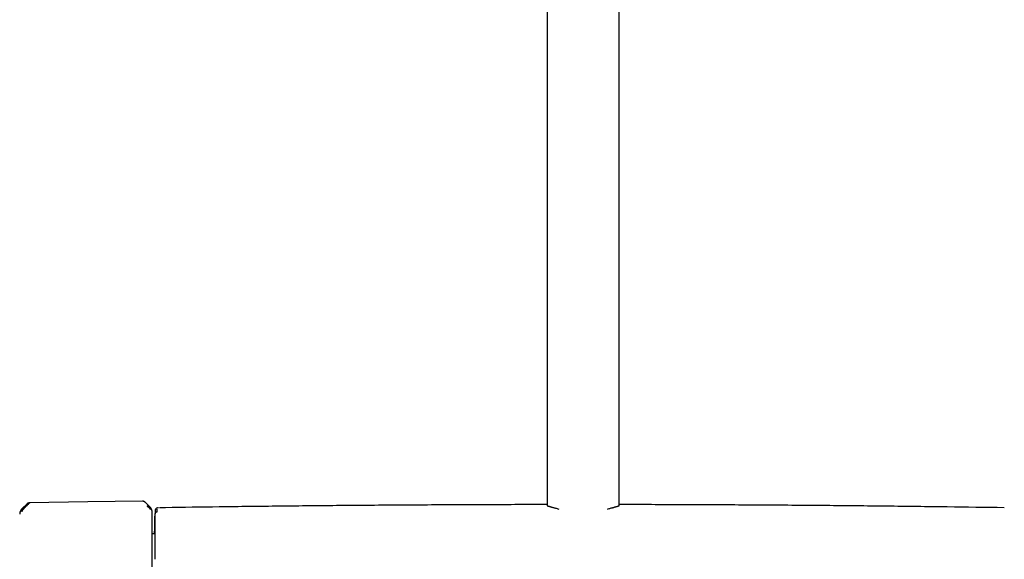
# Model space of a CAD drawing. Header units: millimetres. Extents: x 8 to 1764, y 12 to 2805.
# Tile 14 of 26: x 726 to 1025, y 1612 to 1776. Entities that reach past the tile are written whole.
import ezdxf

# ---------------------------------------------------------------- set-up
doc = ezdxf.new("R2010")
doc.units = ezdxf.units.MM

msp = doc.modelspace()

# ---------------------------------------------------------------- linework, layer by layer
at = {"color": 7, "linetype": 'Continuous', "lineweight": 30}
for p, q in [((886.47, 2110.64), (886.47, 1628.75)), ((908.37, 1628.75), (908.37, 2110.64)), ((728.52, 1629.22), (727.11, 1627.82)), ((728.51, 1629.22), (728.51, 1629.22)), ((728.52, 1629.22), (728.51, 1629.22)), ((728.61, 1629.31), (728.56, 1629.26)), ((729.36, 1629.57), (729.36, 1629.57)), ((764.57, 1629.65), (764.5, 1629.71)), ((765.87, 1628.37), (764.56, 1629.65)), ((764.56, 1629.65), (764.56, 1629.65)), ((727.12, 1627.83), (727.12, 1627.81)), ((727.8, 1628.02), (727.95, 1628.17)), ((766.59, 1626.67), (766.59, 1626.67)), ((767.47, 1627.21), (767.43, 1625.49)), ((767.47, 1627.29), (767.47, 1627.3)), ((767.98, 1626.77), (768.03, 1626.77)), ((768.47, 1628.07), (768.28, 1628.05)), ((886.47, 1628.75), (886.47, 1628.73)), ((908.36, 1628.74), (908.37, 1628.75)), ((767.4, 1620.2), (766.59, 1620.2))]:
    msp.add_line(p, q, dxfattribs=at)
at = {"color": 7, "linetype": 'Continuous', "lineweight": 30, "flags": 128}
for points in [[(763.62, 1630.09), (747.02, 1629.84), (729.36, 1629.57)], [(767.47, 1627.21), (767.47, 1627.18), (767.47, 1627.14), (767.47, 1627.09), (767.47, 1627.02), (767.47, 1626.94), (767.47, 1626.9), (767.47, 1626.85), (767.47, 1626.8), (767.47, 1626.75), (767.47, 1626.69), (767.47, 1626.63), (767.47, 1626.55), (767.47, 1626.48), (767.47, 1626.39), (767.47, 1626.29), (767.47, 1626.28), (767.47, 1626.28), (767.47, 1626.28), (767.47, 1626.28), (767.47, 1626.28), (767.47, 1626.28), (767.47, 1626.28), (767.47, 1626.28), (767.47, 1626.28), (767.47, 1626.28)], [(767.43, 1625.49), (767.43, 1625.49), (767.43, 1625.49), (767.43, 1625.49), (767.43, 1625.49), (767.43, 1625.48), (767.43, 1625.47), (767.43, 1625.46), (767.43, 1625.44), (767.43, 1625.41), (767.43, 1625.38), (767.43, 1625.36), (767.43, 1625.34), (767.43, 1625.32), (767.43, 1625.31), (767.43, 1625.21), (767.43, 1625.09), (767.43, 1624.95), (767.43, 1624.79), (767.43, 1624.6), (767.43, 1624.29), (767.43, 1624.11), (767.43, 1624.02), (767.43, 1623.99), (767.43, 1623.99), (767.43, 1623.99), (767.43, 1623.99), (767.43, 1623.99), (767.43, 1623.99), (767.43, 1623.99), (767.43, 1623.99), (767.43, 1623.97), (767.43, 1623.93), (767.43, 1623.88), (767.43, 1623.81), (767.43, 1623.72), (767.43, 1623.62), (767.43, 1623.5), (767.43, 1623.36), (767.43, 1623.2), (767.43, 1623.02), (767.43, 1622.89), (767.43, 1622.79), (767.43, 1622.72), (767.43, 1622.65), (767.43, 1622.57), (767.43, 1622.5), (767.43, 1622.21), (767.43, 1621.89), (767.43, 1621.55), (767.43, 1621.34), (767.43, 1621.11), (767.43, 1620.87), (767.43, 1620.62), (767.43, 1620.33), (767.43, 1620.05), (767.43, 1619.8), (767.43, 1619.57), (767.43, 1619.38), (767.43, 1619.21), (767.43, 1618.98), (767.43, 1618.74), (767.43, 1618.47), (767.43, 1618.18), (767.43, 1617.87), (767.43, 1617.57), (767.43, 1616.77), (767.43, 1615.95), (767.43, 1615.34), (767.43, 1614.75), (767.43, 1614.19), (767.43, 1613.58), (767.43, 1612.91), (767.43, 1612.68), (767.43, 1612.44)]]:
    msp.add_lwpolyline(points, dxfattribs=at)
at = {"color": 7, "linetype": 'Continuous', "lineweight": 30}
for points, knots in [([(729.36, 1629.56), (729.35, 1629.56), (729.33, 1629.54), (729.3, 1629.51), (729.25, 1629.46), (729.19, 1629.41), (729.14, 1629.36), (729.1, 1629.31), (729.05, 1629.26), (728.99, 1629.21), (728.94, 1629.15), (728.87, 1629.09), (728.8, 1629.02), (728.71, 1628.93), (728.64, 1628.85), (728.58, 1628.8), (728.55, 1628.77), (728.52, 1628.74), (728.49, 1628.71), (728.46, 1628.68), (728.43, 1628.65), (728.36, 1628.58), (728.27, 1628.49), (728.16, 1628.38), (728.08, 1628.29), (728.02, 1628.24), (727.99, 1628.2), (727.97, 1628.18), (727.96, 1628.17), (727.95, 1628.17), (727.95, 1628.17), (727.95, 1628.17), (727.95, 1628.17)], [0, 0, 0, 0, 0.051373, 0.105665, 0.163102, 0.223828, 0.260047, 0.297372, 0.335805, 0.375343, 0.415981, 0.457712, 0.500527, 0.55796, 0.625151, 0.641553, 0.65843, 0.675777, 0.69359, 0.711864, 0.730595, 0.749776, 0.826538, 0.888784, 0.93693, 0.964012, 0.983495, 0.995471, 0.998664, 0.999564, 0.99984, 1, 1, 1, 1]), ([(729.36, 1629.58), (729.28, 1629.57), (729.13, 1629.56), (728.92, 1629.49), (728.74, 1629.41), (728.65, 1629.33), (728.62, 1629.31)], [0, 0, 0, 0, 0.275137, 0.558616, 0.849567, 1, 1, 1, 1]), ([(764.48, 1629.73), (764.45, 1629.76), (764.4, 1629.8), (764.33, 1629.85), (764.26, 1629.9), (764.19, 1629.94), (764.09, 1629.99), (763.96, 1630.04), (763.8, 1630.09), (763.68, 1630.09), (763.62, 1630.09)], [0, 0, 0, 0, 0.130302, 0.223425, 0.288084, 0.373236, 0.487813, 0.630487, 0.800663, 1, 1, 1, 1]), ([(764.5, 1629.71), (764.44, 1629.76), (764.33, 1629.86), (764.15, 1629.97), (763.99, 1630.03), (763.87, 1630.07), (763.74, 1630.09), (763.66, 1630.09), (763.62, 1630.09)], [0, 0, 0, 0, 0.218365, 0.48716, 0.617368, 0.7455, 0.872573, 1, 1, 1, 1]), ([(886.47, 1629.04), (883.98, 1629.04), (875.35, 1629.03), (860.57, 1628.98), (842.15, 1628.88), (823.73, 1628.74), (805.31, 1628.56), (787.61, 1628.35), (776.05, 1628.18), (770.63, 1628.1)], [0, 0, 0, 0, 0.064502, 0.223531, 0.382559, 0.541586, 0.700612, 0.85964, 1, 1, 1, 1]), ([(1025.26, 1628.09), (1019.49, 1628.17), (1007.58, 1628.34), (989.52, 1628.56), (971.1, 1628.74), (952.68, 1628.88), (934.26, 1628.98), (919.49, 1629.03), (910.86, 1629.04), (908.37, 1629.04)], [0, 0, 0, 0, 0.14814, 0.305726, 0.463315, 0.620906, 0.778496, 0.936084, 1, 1, 1, 1]), ([(727.1, 1627.83), (727.05, 1627.77), (726.94, 1627.66), (726.8, 1627.47), (726.67, 1627.26), (726.57, 1627.05), (726.49, 1626.82), (726.42, 1626.59), (726.38, 1626.36), (726.38, 1626.2), (726.37, 1626.12)], [0, 0, 0, 0, 0.122985, 0.247681, 0.373545, 0.5, 0.626456, 0.752319, 0.877015, 1, 1, 1, 1]), ([(727.12, 1627.81), (727.11, 1627.81), (727.09, 1627.79), (727.05, 1627.75), (726.98, 1627.68), (726.89, 1627.58), (726.79, 1627.45), (726.7, 1627.3), (726.62, 1627.15), (726.55, 1626.99), (726.5, 1626.83), (726.46, 1626.68), (726.43, 1626.57), (726.42, 1626.49), (726.42, 1626.44), (726.41, 1626.41), (726.41, 1626.4)], [0, 0, 0, 0, 0.0075393, 0.0326022, 0.0741798, 0.1249292, 0.188679, 0.2655647, 0.3319143, 0.4056341, 0.4860449, 0.5739841, 0.669568, 0.7723255, 0.8825374, 1, 1, 1, 1]), ([(727.8, 1628.02), (727.78, 1627.99), (727.73, 1627.95), (727.67, 1627.89), (727.62, 1627.83), (727.57, 1627.78), (727.53, 1627.74), (727.5, 1627.7), (727.44, 1627.64), (727.36, 1627.55), (727.27, 1627.44), (727.19, 1627.34), (727.14, 1627.26), (727.1, 1627.19), (727.08, 1627.14), (727.06, 1627.11), (727.05, 1627.08), (727.04, 1627.04), (727.02, 1626.99), (727.01, 1626.95), (727.01, 1626.91), (727.01, 1626.9), (727.01, 1626.9)], [0, 0, 0, 0, 0.050045, 0.095553, 0.136383, 0.17242, 0.203582, 0.229806, 0.251048, 0.341132, 0.424232, 0.500467, 0.559068, 0.620038, 0.651467, 0.683568, 0.716366, 0.749871, 0.805208, 0.865749, 0.930959, 1, 1, 1, 1]), ([(727.54, 1628.23), (727.54, 1628.23), (727.56, 1628.23), (727.61, 1628.19), (727.66, 1628.15), (727.7, 1628.11), (727.75, 1628.07), (727.78, 1628.03), (727.8, 1628.02)], [0, 0, 0, 0, 0.266748, 0.532694, 0.658153, 0.776392, 0.888679, 1, 1, 1, 1]), ([(765.13, 1628.6), (765.14, 1628.61), (765.18, 1628.65), (765.23, 1628.7), (765.27, 1628.73), (765.31, 1628.77), (765.34, 1628.79), (765.38, 1628.81), (765.39, 1628.82), (765.4, 1628.82)], [0, 0, 0, 0, 0.1116996, 0.2243535, 0.3427722, 0.4681768, 0.5994249, 0.7340326, 1, 1, 1, 1]), ([(766.1, 1627.51), (766.1, 1627.51), (766.1, 1627.53), (766.09, 1627.56), (766.07, 1627.61), (766.04, 1627.65), (766.01, 1627.69), (765.97, 1627.73), (765.93, 1627.79), (765.87, 1627.86), (765.8, 1627.93), (765.73, 1628), (765.65, 1628.08), (765.57, 1628.16), (765.5, 1628.23), (765.45, 1628.28), (765.42, 1628.31), (765.39, 1628.34), (765.35, 1628.38), (765.31, 1628.42), (765.26, 1628.46), (765.22, 1628.51), (765.18, 1628.54), (765.15, 1628.57), (765.14, 1628.59), (765.13, 1628.59), (765.13, 1628.6), (765.13, 1628.6), (765.13, 1628.6), (765.13, 1628.6), (765.13, 1628.6), (765.13, 1628.6)], [0, 0, 0, 0, 0.069381, 0.134474, 0.194647, 0.249723, 0.286616, 0.328877, 0.376647, 0.440744, 0.499958, 0.554703, 0.614664, 0.6798, 0.750013, 0.76892, 0.790509, 0.814753, 0.841618, 0.871065, 0.903043, 0.937492, 0.964713, 0.984146, 0.995886, 0.998893, 0.999683, 0.9999, 0.999964, 0.999986, 1, 1, 1, 1]), ([(766.49, 1627.23), (766.49, 1627.24), (766.49, 1627.26), (766.48, 1627.31), (766.47, 1627.35), (766.46, 1627.38), (766.46, 1627.4), (766.44, 1627.45), (766.43, 1627.5), (766.41, 1627.55), (766.39, 1627.6), (766.37, 1627.65), (766.35, 1627.7), (766.32, 1627.76), (766.29, 1627.85), (766.2, 1627.99), (766.06, 1628.16), (765.94, 1628.29), (765.87, 1628.35)], [0, 0, 0, 0, 0.125554, 0.251039, 0.290001, 0.310057, 0.344618, 0.393554, 0.456767, 0.493798, 0.534579, 0.576341, 0.60187, 0.627562, 0.693703, 0.759502, 0.875658, 1, 1, 1, 1]), ([(766.24, 1627.92), (766.23, 1627.93), (766.18, 1628.02), (766.06, 1628.18), (765.94, 1628.31), (765.88, 1628.38)], [0, 0, 0, 0, 0.09379, 0.526659, 1, 1, 1, 1]), ([(766.59, 1626.67), (766.59, 1626.71), (766.59, 1626.79), (766.58, 1626.89), (766.57, 1626.96), (766.57, 1627), (766.56, 1627.04), (766.56, 1627.09), (766.54, 1627.17), (766.51, 1627.29), (766.47, 1627.43), (766.41, 1627.59), (766.35, 1627.73), (766.3, 1627.81), (766.29, 1627.83)], [0, 0, 0, 0, 0.1385896, 0.2462748, 0.3232023, 0.350406, 0.370585, 0.4057955, 0.454324, 0.5608982, 0.6664943, 0.7935324, 0.9417633, 1, 1, 1, 1]), ([(766.59, 1605.07), (766.59, 1605.35), (766.59, 1605.92), (766.59, 1606.78), (766.59, 1607.65), (766.59, 1608.53), (766.59, 1609.34), (766.59, 1610.1), (766.59, 1610.79), (766.59, 1611.49), (766.59, 1612.18), (766.59, 1612.93), (766.59, 1613.74), (766.59, 1614.61), (766.59, 1615.46), (766.59, 1616.29), (766.59, 1617.1), (766.59, 1617.89), (766.59, 1618.65), (766.59, 1619.38), (766.59, 1620.1), (766.59, 1620.78), (766.59, 1621.44), (766.59, 1622.06), (766.59, 1622.64), (766.59, 1623.15), (766.59, 1623.59), (766.59, 1623.97), (766.59, 1624.33), (766.59, 1624.65), (766.59, 1624.99), (766.59, 1625.31), (766.59, 1625.62), (766.59, 1625.88), (766.59, 1626.11), (766.59, 1626.3), (766.59, 1626.45), (766.59, 1626.56), (766.59, 1626.63), (766.59, 1626.66), (766.59, 1626.67)], [0, 0, 0, 0, 0.025584, 0.05117, 0.077404, 0.103828, 0.130677, 0.152041, 0.173419, 0.195242, 0.217142, 0.23906, 0.267512, 0.29597, 0.324782, 0.353689, 0.382787, 0.411491, 0.440267, 0.469148, 0.498049, 0.527491, 0.556939, 0.586301, 0.615625, 0.644825, 0.667655, 0.690501, 0.713078, 0.735595, 0.75813, 0.786264, 0.814404, 0.842056, 0.86955, 0.896665, 0.922944, 0.949025, 0.974507, 1, 1, 1, 1]), ([(768.12, 1628), (768.11, 1627.99), (768.09, 1627.99), (768.05, 1627.97), (768.02, 1627.96), (767.99, 1627.95), (767.96, 1627.93), (767.94, 1627.92), (767.91, 1627.91), (767.89, 1627.9), (767.87, 1627.89), (767.85, 1627.87), (767.83, 1627.86), (767.81, 1627.85), (767.79, 1627.83), (767.76, 1627.82), (767.73, 1627.79), (767.7, 1627.77), (767.66, 1627.73), (767.61, 1627.68), (767.57, 1627.62), (767.53, 1627.55), (767.5, 1627.48), (767.48, 1627.39), (767.47, 1627.33), (767.47, 1627.3)], [0, 0, 0, 0, 0.045094, 0.095182, 0.142899, 0.188247, 0.231223, 0.271829, 0.310065, 0.338443, 0.365447, 0.392839, 0.421309, 0.450854, 0.481475, 0.513173, 0.559357, 0.607648, 0.658046, 0.710548, 0.765154, 0.820831, 0.878533, 0.938257, 1, 1, 1, 1]), ([(767.47, 1627.34), (767.47, 1627.34), (767.47, 1627.33), (767.47, 1627.31), (767.47, 1627.27), (767.47, 1627.25)], [0, 0, 0, 0, 0.333263, 0.666582, 1, 1, 1, 1]), ([(767.98, 1626.77), (767.95, 1626.77), (767.88, 1626.76), (767.79, 1626.73), (767.7, 1626.69), (767.62, 1626.63), (767.55, 1626.55), (767.5, 1626.46), (767.47, 1626.37), (767.47, 1626.31), (767.47, 1626.28)], [0, 0, 0, 0, 0.116925, 0.240508, 0.368965, 0.500005, 0.631045, 0.7595, 0.88308, 1, 1, 1, 1]), ([(767.98, 1627.71), (767.98, 1627.7), (767.98, 1627.68), (767.98, 1627.64), (767.98, 1627.58), (767.98, 1627.52), (767.98, 1627.45), (767.98, 1627.34), (767.98, 1627.2), (767.98, 1627), (767.98, 1626.85), (767.98, 1626.77)], [0, 0, 0, 0, 0.109932, 0.213734, 0.312257, 0.406498, 0.497527, 0.586403, 0.724001, 0.861491, 1, 1, 1, 1]), ([(768.47, 1628.07), (768.41, 1628.07), (768.29, 1628.06), (768.18, 1628.02), (768.12, 1628)], [0, 0, 0, 0, 0.510435, 1, 1, 1, 1]), ([(770.63, 1628.1), (770.46, 1628.1), (770.01, 1628.09), (769.4, 1628.08), (768.96, 1628.08), (768.8, 1628.07)], [0, 0, 0, 0, 0.2916491, 0.7382257, 1, 1, 1, 1]), ([(886.47, 1628.75), (886.47, 1628.75), (886.47, 1628.74), (886.51, 1628.72), (886.58, 1628.69), (886.68, 1628.66), (886.81, 1628.62), (886.98, 1628.56), (887.15, 1628.51), (887.29, 1628.47), (887.37, 1628.44), (887.47, 1628.42), (887.56, 1628.39), (887.67, 1628.36), (887.78, 1628.32), (887.95, 1628.27), (888.21, 1628.2), (888.59, 1628.09), (889.02, 1627.98), (889.51, 1627.85), (889.87, 1627.75), (890.06, 1627.71)], [0, 0, 0, 0, 0.05376, 0.116015, 0.175366, 0.231818, 0.299237, 0.36855, 0.439774, 0.464194, 0.488833, 0.513692, 0.538771, 0.564071, 0.589592, 0.615334, 0.683876, 0.756607, 0.833534, 0.914664, 1, 1, 1, 1]), ([(904.77, 1627.71), (904.95, 1627.75), (905.29, 1627.84), (905.75, 1627.96), (906.08, 1628.05), (906.29, 1628.11), (906.41, 1628.14), (906.53, 1628.17), (906.64, 1628.2), (906.74, 1628.23), (906.84, 1628.26), (907, 1628.31), (907.19, 1628.36), (907.41, 1628.43), (907.61, 1628.49), (907.78, 1628.54), (907.93, 1628.59), (908.06, 1628.63), (908.17, 1628.66), (908.26, 1628.69), (908.33, 1628.72), (908.37, 1628.74), (908.37, 1628.75), (908.37, 1628.75)], [0, 0, 0, 0, 0.079718, 0.155672, 0.227866, 0.251334, 0.274376, 0.296992, 0.319183, 0.340949, 0.36229, 0.383206, 0.441016, 0.497737, 0.553373, 0.607932, 0.66142, 0.713846, 0.765216, 0.828684, 0.895888, 0.966833, 1, 1, 1, 1]), ([(767.34, 1620.2), (767.34, 1620.33), (767.34, 1620.67), (767.35, 1621.2), (767.36, 1621.77), (767.37, 1622.31), (767.38, 1622.81), (767.39, 1623.26), (767.39, 1623.68), (767.4, 1624.06), (767.41, 1624.39), (767.41, 1624.68), (767.42, 1624.93), (767.42, 1625.13), (767.43, 1625.29), (767.43, 1625.41), (767.43, 1625.48), (767.43, 1625.49), (767.43, 1625.49)], [0, 0, 0, 0, 0.038319, 0.102353, 0.166437, 0.230606, 0.294566, 0.358422, 0.422318, 0.48638, 0.550388, 0.614342, 0.678384, 0.742709, 0.807253, 0.871553, 0.935754, 1, 1, 1, 1])]:
    msp.add_open_spline(points, degree=3, knots=knots, dxfattribs=at)

doc.saveas('drawing.dxf')
